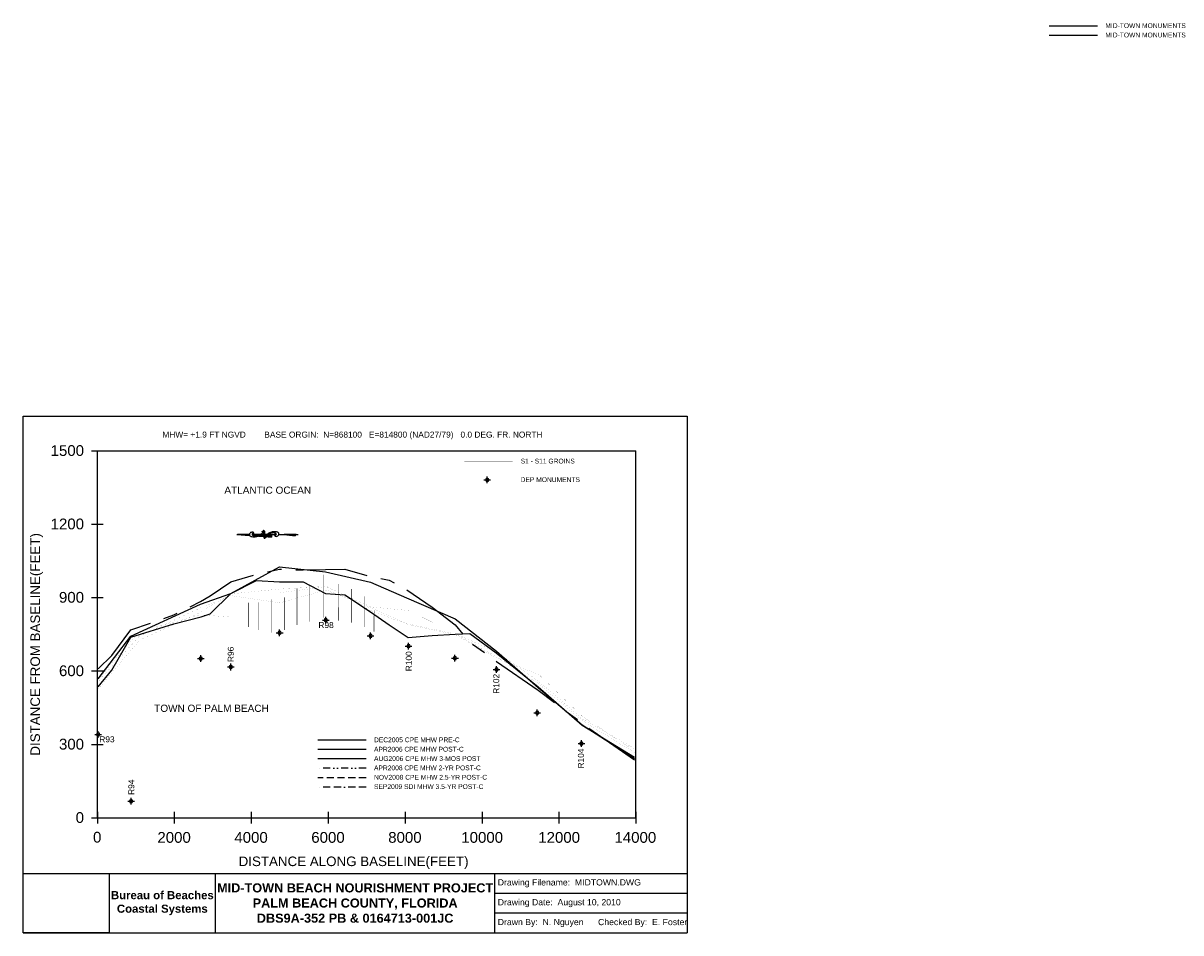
# Model space of a CAD drawing. Extents: x 1000 to 25232, y -105 to 18928.
import ezdxf

# ---------------------------------------------------------------- set-up
doc = ezdxf.new("R2010")
doc.units = 0
doc.header["$LTSCALE"] = 600
doc.header["$MEASUREMENT"] = 0
for name, pattern in [('BORDER2', [0.875, 0.25, -0.125, 0.25, -0.125, 0, -0.125]), ('CENTERX2', [4, 2.5, -0.5, 0.5, -0.5]), ('DASHED2', [0.375, 0.25, -0.125]), ('DIVIDE2', [0.625, 0.25, -0.125, 0, -0.125, 0, -0.125])]:
    doc.linetypes.add(name, pattern=pattern)
doc.layers.get('0').update_dxf_attribs({"linetype": 'CONTINUOUS'})
for name, color, linetype in [('2005-12-CPE-MHW-PRE-F', 7, 'CONTINUOUS'), ('2006-04-CPE-MHW-POST-F', 3, 'CENTERX2'), ('2006-08-CPE-MHW3MOS', 6, 'CONTINUOUS'), ('2008-04 CPE MHW 2-YR POST-C', 5, 'DIVIDE2'), ('2008-11 CPE MHW 2.5-YR POST-C', 1, 'DASHED2'), ('2009-09 SDI MHW 3.5-YR POST-C', 4, 'BORDER2'), ('DEP-MONUMENTS', 7, 'CONTINUOUS'), ('LABELS-GENERAL', 7, 'CONTINUOUS'), ('S1-S11-GROINS', 1, 'CONTINUOUS'), ('SIGNATURE', 7, 'CONTINUOUS')]:
    doc.layers.add(name, color=color, linetype=linetype)
doc.styles.get("Standard").update_dxf_attribs({"font": 'complex.shx'})
doc.styles.add('STYLE1', font='arial.ttf')
picture_1 = doc.add_image_def('image1.tif', size_in_pixel=(660, 456))

# ---------------------------------------------------------------- blocks, each defined once
blk = doc.blocks.new('*X2')
for p, q in [((3076.6, 780.5), (3078.1, 780.5)), ((3076.6, 780.4), (3079.8, 780.4)), ((3076.6, 780.2), (3081.4, 780.2)), ((3076.6, 780.1), (3082.5, 780.1)), ((3076.6, 780), (3082.2, 780)), ((3076.6, 779.9), (3081.9, 779.9)), ((3076.6, 779.8), (3081.5, 779.8)), ((3076.6, 779.6), (3081.3, 779.6)), ((3076.7, 779.5), (3081.1, 779.5)), ((3076.7, 779.4), (3080.9, 779.4)), ((3076.7, 779.2), (3080.7, 779.2)), ((3076.7, 779.1), (3080.5, 779.1)), ((3076.7, 779), (3080.3, 779)), ((3076.7, 778.9), (3080.1, 778.9)), ((3076.7, 778.8), (3079.9, 778.8)), ((3076.7, 778.6), (3079.8, 778.6)), ((3076.7, 778.5), (3079.6, 778.5))]:
    blk.add_line(p, q)
blk = doc.blocks.new('*X3')
for p, q in [((3080, 778.5), (3088.8, 778.5)), ((3080.3, 778.6), (3088.7, 778.6)), ((3080.6, 778.8), (3088.6, 778.8)), ((3080.9, 778.9), (3088.5, 778.9)), ((3081.2, 779), (3088.4, 779)), ((3081.5, 779.1), (3088.3, 779.1)), ((3081.9, 779.2), (3088.1, 779.2)), ((3082.2, 779.4), (3087.9, 779.4)), ((3082.6, 779.5), (3087.6, 779.5)), ((3083.1, 779.6), (3087.3, 779.6)), ((3083.7, 779.8), (3086.8, 779.8)), ((3084.8, 779.9), (3085.1, 779.9))]:
    blk.add_line(p, q)
blk = doc.blocks.new('*X4')
for p, q in [((3091.4, 779.4), (3092.6, 779.4)), ((3091.4, 779.2), (3094.3, 779.2)), ((3091.4, 779.1), (3095.9, 779.1)), ((3091.5, 779), (3097.5, 779)), ((3091.5, 778.9), (3099.1, 778.9)), ((3091.5, 778.7), (3100.7, 778.7)), ((3091.5, 778.6), (3102.3, 778.6)), ((3091.5, 778.5), (3103.9, 778.5))]:
    blk.add_line(p, q)
blk = doc.blocks.new('*X5')
for p, q in [((3067.6, 778.5), (3072.8, 778.5)), ((3067.7, 778.6), (3073, 778.6)), ((3067.9, 778.8), (3073.1, 778.8)), ((3068, 778.9), (3073.3, 778.9)), ((3068.1, 779), (3075.4, 779)), ((3068.2, 779.2), (3075.4, 779.2)), ((3068.2, 779.1), (3075.4, 779.1)), ((3068.3, 779.4), (3075.4, 779.4)), ((3068.4, 779.7), (3075.4, 779.7)), ((3068.4, 779.6), (3075.4, 779.6)), ((3068.4, 779.5), (3075.4, 779.5)), ((3068.5, 781.2), (3068.5, 781.2)), ((3068.5, 781.1), (3070.1, 781.1)), ((3068.5, 781), (3071.8, 781)), ((3068.5, 780.1), (3075.3, 780.1)), ((3068.5, 780), (3075.3, 780)), ((3068.5, 779.9), (3075.4, 779.9)), ((3068.6, 780.9), (3073.4, 780.9)), ((3068.6, 780.7), (3075, 780.7)), ((3068.6, 780.6), (3075.3, 780.6)), ((3068.6, 780.5), (3075.3, 780.5)), ((3068.6, 780.4), (3075.3, 780.4)), ((3068.6, 780.2), (3075.3, 780.2)), ((3073, 778.5), (3075.4, 778.5)), ((3073.1, 778.6), (3075.4, 778.6)), ((3073.2, 778.8), (3075.4, 778.8)), ((3073.4, 778.9), (3075.4, 778.9))]:
    blk.add_line(p, q)
blk = doc.blocks.new('*X6')
for p, q in [((3042.8, 778.5), (3055.1, 778.5)), ((3043.1, 778.6), (3054, 778.6)), ((3043.3, 778.8), (3053, 778.8)), ((3043.4, 778.9), (3051.9, 778.9)), ((3043.5, 779.1), (3049.7, 779.1)), ((3043.5, 779), (3050.8, 779)), ((3043.6, 779.8), (3044.4, 779.8)), ((3043.6, 779.6), (3045.5, 779.6)), ((3043.6, 779.5), (3046.5, 779.5)), ((3043.6, 779.4), (3047.6, 779.4)), ((3043.6, 779.2), (3048.7, 779.2))]:
    blk.add_line(p, q)

msp = doc.modelspace()

# ---------------------------------------------------------------- linework, layer by layer
at = {"layer": '2005-12-CPE-MHW-PRE-F', "flags": 128}
for points in [[(2567, 5045), (2854, 5392), (3255, 6084), (4151, 6360), (4726, 6503), (4916, 6567), (5344, 6995), (5883, 7268), (6368, 7241), (6860, 7240), (7332, 6994), (7736, 6969), (8272, 6612), (8661, 6336), (9060, 6076), (9561, 6116), (10040, 6144), (10348, 6159), (10902, 5751), (11783, 5043), (12702, 4242), (13799, 3573)], [(8179, 3924), (7165, 3924)]]:
    msp.add_lwpolyline(points, dxfattribs=at)
at = {"layer": '2006-04-CPE-MHW-POST-F', "flags": 128}
for points in [[(2567, 5421), (2854, 5694), (3255, 6231), (4151, 6545), (4714, 6824), (4916, 6948), (5344, 7242), (5883, 7397), (6368, 7504), (6860, 7488), (7332, 7495), (7736, 7501), (8272, 7350), (8661, 7275), (9018, 7076), (9561, 6711), (10040, 6338), (10348, 5975), (10911, 5575), (11780, 4972), (12704, 4277), (13795, 3511)], [(8179, 3729), (7165, 3729)]]:
    msp.add_lwpolyline(points, dxfattribs=at)
at = {"layer": '2006-08-CPE-MHW3MOS', "flags": 128}
for points in [[(2567, 5210), (3255, 6105), (4714, 6769), (5344, 6997), (6368, 7553), (7332, 7451), (8272, 7234), (9025, 6902), (10040, 6467), (10911, 5788), (11783, 5026), (12703, 4249), (13797, 3542)], [(8179, 3533), (7165, 3533)]]:
    msp.add_lwpolyline(points, dxfattribs=at)
at = {"layer": '2008-04 CPE MHW 2-YR POST-C', "const_width": 1, "flags": 128}
msp.add_lwpolyline([(2570, 5192), (3432, 6200), (4716, 6547), (5349, 6502), (6371, 7013), (7346, 7134), (8275, 6714), (9071, 6638), (10043, 6157), (10914, 5767), (11783, 5161), (12711, 4368), (13811, 3742)], dxfattribs=at)
at = {"layer": '2008-04 CPE MHW 2-YR POST-C', "flags": 128}
msp.add_lwpolyline([(8179, 3337), (7165, 3337)], dxfattribs=at)
at = {"layer": '2008-11 CPE MHW 2.5-YR POST-C', "const_width": 1, "flags": 128}
msp.add_lwpolyline([(2570, 5151), (3432, 6100), (4716, 6694), (5349, 6950), (6371, 6799), (7346, 7069), (8275, 6693), (9071, 6354), (10043, 6151), (10914, 5671), (11781, 5111), (12709, 4330), (13807, 3662)], dxfattribs=at)
at = {"layer": '2008-11 CPE MHW 2.5-YR POST-C', "flags": 128}
msp.add_lwpolyline([(8179, 3141), (7165, 3141)], dxfattribs=at)
at = {"layer": '2009-09 SDI MHW 3.5-YR POST-C', "const_width": 1, "flags": 128}
msp.add_lwpolyline([(2570, 4999), (3432, 6013), (4716, 6604), (5349, 6987), (6371, 7088), (7346, 7144), (8275, 6636), (9071, 6343), (10043, 6135), (10914, 5641), (11789, 5303), (12713, 4417), (13809, 3696)], dxfattribs=at)
at = {"layer": '2009-09 SDI MHW 3.5-YR POST-C', "flags": 128}
msp.add_lwpolyline([(8179, 2945), (7165, 2945)], dxfattribs=at)
at = {"layer": 'DEP-MONUMENTS', "color": 7, "linetype": 'Continuous'}
for p, q in [((10644, 9372), (10784, 9372)), ((10714, 9302), (10714, 9442)), ((7263, 6439), (7403, 6439)), ((7333, 6369), (7333, 6509)), ((6299, 6173), (6439, 6173)), ((6369, 6103), (6369, 6243)), ((8202, 6109), (8342, 6109)), ((8272, 6039), (8272, 6179)), ((8998, 5894), (9138, 5894)), ((9068, 5824), (9068, 5964)), ((4646, 5634), (4786, 5634)), ((4716, 5564), (4716, 5704)), ((9969, 5642), (10109, 5642)), ((10039, 5572), (10039, 5712)), ((5276, 5457), (5416, 5457)), ((5346, 5387), (5346, 5527)), ((10841, 5405), (10981, 5405)), ((10911, 5335), (10911, 5475)), ((11690, 4501), (11830, 4501)), ((11760, 4431), (11760, 4571)), ((2500, 4045), (2640, 4045)), ((2570, 3975), (2570, 4115)), ((12685, 3785), (12685, 3925)), ((12615, 3855), (12755, 3855)), ((3258, 2579), (3258, 2719)), ((3188, 2649), (3328, 2649))]:
    msp.add_line(p, q, dxfattribs=at)
for centre in [(10714, 9372), (7333, 6439), (6369, 6173), (8272, 6109), (9068, 5894), (4716, 5634), (10039, 5642), (5346, 5457), (10911, 5405), (11760, 4501), (2570, 4045), (12685, 3855), (3258, 2649)]:
    msp.add_arc(centre, 35, 0, 359, dxfattribs=at)
at = {"layer": 'LABELS-GENERAL', "color": 7, "linetype": 'Continuous'}
for p, q in [((23488, 18868), (22473, 18868)), ((23488, 18672), (22473, 18672)), ((2433, 9981), (2677, 9981)), ((2555, 9981), (13826, 9981)), ((2555, 2303), (2555, 9981)), ((13826, 2303), (13826, 9981)), ((2433, 8445), (2677, 8445)), ((2433, 6910), (2677, 6910)), ((2433, 5374), (2677, 5374)), ((2433, 3838), (2677, 3838)), ((2555, 2425), (2555, 2181)), ((4164, 2425), (4164, 2181)), ((5775, 2425), (5775, 2181)), ((7385, 2425), (7385, 2181)), ((8995, 2425), (8995, 2181)), ((10605, 2425), (10605, 2181)), ((12216, 2425), (12216, 2181)), ((13826, 2425), (13826, 2181)), ((2433, 2303), (2677, 2303)), ((2555, 2303), (13826, 2303))]:
    msp.add_line(p, q, dxfattribs=at)
at = {"layer": 'LABELS-GENERAL'}
for p, q in [((5476, 8232), (5736, 8232)), ((5476, 8232), (5740, 8211)), ((5790, 8232), (6033, 8232)), ((5833, 8204), (5850, 8203)), ((5915, 8198), (5936, 8196)), ((5936, 8196), (6035, 8189)), ((6059, 8232), (6063, 8232)), ((6061, 8186), (6196, 8176)), ((6063, 8232), (6108, 8232)), ((6113, 8232), (6129, 8232)), ((6129, 8232), (6216, 8232)), ((6216, 8232), (6299, 8232)), ((6353, 8232), (6456, 8232)), ((6456, 8232), (6716, 8232)), ((6456, 8232), (6696, 8204)), ((6716, 8232), (6756, 8232))]:
    msp.add_line(p, q, dxfattribs=at)
for points in [[(5815, 8221, 0.077736), (5822, 8230, 0.07962), (5826, 8241, 0.096266), (5826, 8256, 0.100752), (5821, 8269, 0.224486), (5806, 8278, 0.11255), (5773, 8274, 0.100563), (5749, 8260, 0.134878), (5738, 8242, 0.132719), (5737, 8219, 0.155229), (5747, 8201, 0.101616), (5769, 8189, 0.067278), (5807, 8182, 0.034332), (5857, 8183, 0.050354), (5891, 8190, 0.032541), (5934, 8206, 0.044988), (5962, 8222, 0.025546), (5977, 8233, 0.017117), (5996, 8251, 0.06565), (6008, 8265, 0.042468), (6020, 8291)], [(5826, 8241, 0.076919), (5820, 8246, 0.080527), (5813, 8249, 0.088695), (5801, 8249, 0.141897), (5794, 8246, 0.152973), (5791, 8240, 0.126446), (5791, 8231, 0.120122), (5795, 8223, 0.080483), (5807, 8214, 0.067361), (5828, 8206, 0.059891), (5853, 8203, 0.028199), (5886, 8205, 0.039094), (5910, 8209, 0.016831), (5925, 8214, 0.008651), (5954, 8225, 0.03625), (5969, 8232, 0.021578), (5992, 8247)], [(5998, 8296, 0.155222), (6001, 8289, 0.230745), (6006, 8288, 0.039788), (6010, 8289, 0.040789), (6014, 8291, 0.05365), (6017, 8293, -0.067543), (6019, 8295, -0.159888), (6025, 8295, -0.204389), (6028, 8293, -0.067398), (6030, 8289, -0.052215), (6031, 8284, -0.013577), (6032, 8275, -0.005027), (6033, 8251, -0.010776), (6033, 8245, -0.005653), (6033, 8232)], [(6059, 8232, 0.004821), (6059, 8244, 0.00885), (6059, 8250, 0.005772), (6058, 8273, 0.010588), (6056, 8286, 0.071206), (6054, 8296, 0.064975), (6048, 8306, 0.103615), (6041, 8312, 0.157116), (6036, 8313, 0.084448), (6030, 8311, 0.119022), (6026, 8308), (6018, 8297), (6013, 8290)], [(6275, 8247, 0.077736), (6267, 8238, 0.07962), (6263, 8228, 0.096266), (6263, 8213, 0.100752), (6268, 8200, 0.224486), (6283, 8191, 0.11255), (6317, 8194, 0.100563), (6341, 8209, 0.134878), (6352, 8227, 0.132719), (6352, 8250, 0.155229), (6342, 8267, 0.101616), (6320, 8280, 0.067278), (6283, 8287, 0.034332), (6232, 8285, 0.050354), (6198, 8279, 0.032541), (6156, 8263, 0.044988), (6127, 8247, 0.025546), (6113, 8236, 0.017117), (6093, 8218, 0.06565), (6082, 8203, 0.042468), (6069, 8177)], [(6263, 8227, 0.076919), (6270, 8222, 0.080527), (6277, 8220, 0.088695), (6289, 8220, 0.141897), (6295, 8223, 0.152973), (6299, 8229, 0.126446), (6299, 8237, 0.120122), (6294, 8246, 0.080483), (6283, 8255, 0.067361), (6262, 8263, 0.059891), (6236, 8266, 0.028199), (6203, 8264, 0.039094), (6180, 8259, 0.016831), (6165, 8254, 0.008651), (6135, 8243, 0.03625), (6120, 8236, 0.021578), (6097, 8222)], [(6033, 8232, 0.004821), (6033, 8221, 0.00885), (6033, 8215, 0.005772), (6034, 8191, 0.010588), (6036, 8179, 0.071206), (6038, 8168, 0.064975), (6044, 8158, 0.103615), (6051, 8153, 0.157116), (6056, 8152, 0.084448), (6062, 8154, 0.119022), (6066, 8156), (6074, 8168), (6079, 8174)], [(6094, 8169, 0.155222), (6091, 8175, 0.230745), (6086, 8177, 0.039788), (6082, 8176, 0.040789), (6078, 8174, 0.05365), (6075, 8172, -0.067543), (6073, 8170, -0.159888), (6067, 8169, -0.204389), (6063, 8172, -0.067398), (6062, 8176, -0.052215), (6061, 8181, -0.013577), (6060, 8190, -0.005027), (6059, 8214, -0.010776), (6059, 8220, -0.005653), (6059, 8232)]]:
    msp.add_lwpolyline(points, format="xyb", dxfattribs=at)
for centre, radius, start, end in [((6254, 8187), 59.4, 130.1394, 190.2647), ((6716, 8211), 21.3, 90.0614, 198.1897)]:
    msp.add_arc(centre, radius, start, end, dxfattribs=at)
at = {"layer": 'S1-S11-GROINS', "color": 1, "linetype": 'Continuous'}
for points in [[(11248, 9764, 10, 10, 0), (10234, 9764, 10, 10, 0)], [(7294, 6491, 10, 10, 0), (7294, 7387, 10, 10, 0)], [(6731, 6337, 10, 10, 0), (6731, 7105, 10, 10, 0)], [(6992, 6404, 10, 10, 0), (6992, 7166, 10, 10, 0)], [(7596, 6424, 10, 10, 0), (7595, 7192, 10, 10, 0)], [(7876, 6383, 10, 10, 0), (7876, 7090, 10, 10, 0)], [(5720, 6291, 10, 10, 0), (5720, 6803, 10, 10, 0)], [(5934, 6230, 10, 10, 0), (5934, 6808, 10, 10, 0)], [(6198, 6173, 10, 10, 0), (6198, 6870, 10, 10, 0)], [(6474, 6230, 10, 10, 0), (6474, 6916, 10, 10, 0)], [(8139, 6291, 10, 10, 0), (8139, 6936, 10, 10, 0)], [(8343, 6199, 10, 10, 0), (8346, 6644, 10, 10, 0)]]:
    msp.add_lwpolyline(points, format="xyseb", dxfattribs=at)
at = {"layer": 'SIGNATURE', "color": 7, "linetype": 'Continuous'}
for p, q in [((1000, 10705), (14898, 10705)), ((1000, 1139), (7949, 1139)), ((5027, -105), (5027, 1139)), ((7949, 1139), (14898, 1139)), ((10871, 310), (10871, 1139)), ((10871, 725), (14898, 725)), ((10871, -105), (10871, 310)), ((10871, 310), (14898, 310)), ((1000, -105), (7949, -105)), ((7949, -105), (14898, -105))]:
    msp.add_line(p, q, dxfattribs=at)
for points in [[(1000, -105), (1000, 10705)], [(14898, 10705), (14898, -105)]]:
    msp.add_lwpolyline(points, dxfattribs=at)

# ---------------------------------------------------------------- block references
at = {"layer": 'LABELS-GENERAL', "xscale": 20, "yscale": 20, "zscale": 20, "rotation": 180}
for name in ['*X4', '*X3', '*X2', '*X5', '*X6']:
    msp.add_blockref(name, (67567, 23801), dxfattribs=at)

# ---------------------------------------------------------------- texts
at = {"layer": '2005-12-CPE-MHW-PRE-F', "style": 'STYLE1'}
msp.add_text('DEC2005 CPE MHW PRE-C', height=100, dxfattribs=at).set_placement((8344, 3883))
at = {"layer": '2006-04-CPE-MHW-POST-F', "style": 'STYLE1'}
msp.add_text('APR2006 CPE MHW POST-C', height=100, dxfattribs=at).set_placement((8344, 3687))
at = {"layer": '2006-08-CPE-MHW3MOS', "style": 'STYLE1'}
msp.add_text('AUG2006 CPE MHW 3-MOS POST', height=100, dxfattribs=at).set_placement((8344, 3491))
at = {"layer": '2008-04 CPE MHW 2-YR POST-C', "style": 'STYLE1'}
msp.add_text('APR2008 CPE MHW 2-YR POST-C', height=100, dxfattribs=at).set_placement((8344, 3296))
at = {"layer": '2008-11 CPE MHW 2.5-YR POST-C', "style": 'STYLE1'}
msp.add_text('NOV2008 CPE MHW 2.5-YR POST-C', height=100, dxfattribs=at).set_placement((8344, 3100))
at = {"layer": '2009-09 SDI MHW 3.5-YR POST-C', "style": 'STYLE1'}
msp.add_text('SEP2009 SDI MHW 3.5-YR POST-C', height=100, dxfattribs=at).set_placement((8344, 2904))
at = {"layer": 'DEP-MONUMENTS', "color": 7, "linetype": 'Continuous', "style": 'STYLE1'}
for s, height, p in [('DEP MONUMENTS', 100, (11413, 9327)), ('R98', 125, (7180, 6272)), ('R93', 125, (2594, 3882))]:
    msp.add_text(s, height=height, dxfattribs=at).set_placement(p)
for s, p in [('R96', (5408, 5561)), ('R100', (9134, 5368)), ('R102', (10965, 4896)), ('R104', (12736, 3333)), ('R94', (3327, 2781))]:
    msp.add_text(s, height=125, rotation=90, dxfattribs=at).set_placement(p)
at = {"layer": 'LABELS-GENERAL', "color": 7, "linetype": 'Continuous', "style": 'STYLE1'}
for s, height, p in [('MID-TOWN MONUMENTS', 100, (23652, 18826)), ('MID-TOWN MONUMENTS', 100, (23652, 18630)), ('MHW= +1.9 FT NGVD        BASE ORGIN:  N=868100   E=814800 (NAD27/79)   0.0 DEG. FR. NORTH', 125, (3914, 10257)), ('1500', 225, (1575, 9873)), ('ATLANTIC OCEAN', 150, (5212, 9082)), ('1200', 225, (1575, 8337)), ('  900', 225, (1575, 6802)), ('  600', 225, (1575, 5266)), ('TOWN OF PALM BEACH', 150, (3743, 4518)), ('  300', 225, (1575, 3730)), ('      0', 225, (1575, 2195)), ('      0', 225, (1939, 1783)), ('2000', 225, (3810, 1779)), ('4000', 225, (5421, 1779)), ('6000', 225, (7031, 1779)), ('8000', 225, (8641, 1779)), ('10000', 225, (10171, 1779)), ('12000', 225, (11782, 1779)), ('14000', 225, (13377, 1779)), ('DISTANCE ALONG BASELINE(FEET)', 200, (5510, 1291))]:
    msp.add_text(s, height=height, dxfattribs=at).set_placement(p)
msp.add_text('DISTANCE FROM BASELINE(FEET)', height=200, rotation=90, dxfattribs=at).set_placement((1352, 3602))
at = {"layer": 'S1-S11-GROINS', "color": 1, "linetype": 'Continuous', "style": 'STYLE1'}
msp.add_text('S1 - S11 GROINS', height=100, dxfattribs=at).set_placement((11413, 9715))
at = {"layer": 'SIGNATURE', "color": 7, "linetype": 'Continuous', "char_height": 130, "width": 4026.97, "attachment_point": 4, "style": 'STYLE1'}
for s, insert in [('Drawing Filename:  MIDTOWN.DWG', (10934, 931)), ('Drawing Date:  August 10, 2010', (10934, 516)), ('Drawn By:  N. Nguyen      Checked By:  E. Foster', (10934, 101))]:
    msp.add_mtext(s, dxfattribs=dict(at, insert=insert))
at = {"layer": 'SIGNATURE', "color": 7, "linetype": 'Continuous', "attachment_point": 5}
for s, insert, char_height, width in [('{\\FARIALBD.TTF;Bureau of Beaches Coastal Systems}', (3913, 516), 170, 2228.32), ('{\\fArial|b1|i0|c0|p34;MID-TOWN BEACH NOURISHMENT PROJECT\\PPALM BEACH COUNTY, FLORIDA\\PDBS9A-352 PB & 0164713-001JC}', (7949, 517), 190, 5735.5)]:
    msp.add_mtext(s, dxfattribs=dict(at, insert=insert, char_height=char_height, width=width))

# ---------------------------------------------------------------- pictures from other files: only their frames are drawn
at = {"layer": 'SIGNATURE', "color": 7, "linetype": 'Continuous'}
image = msp.add_image(picture_1, insert=(1000, -105), size_in_units=(1799, 1243), dxfattribs=at)
image.dxf.flags = 7

doc.saveas('drawing.dxf')
